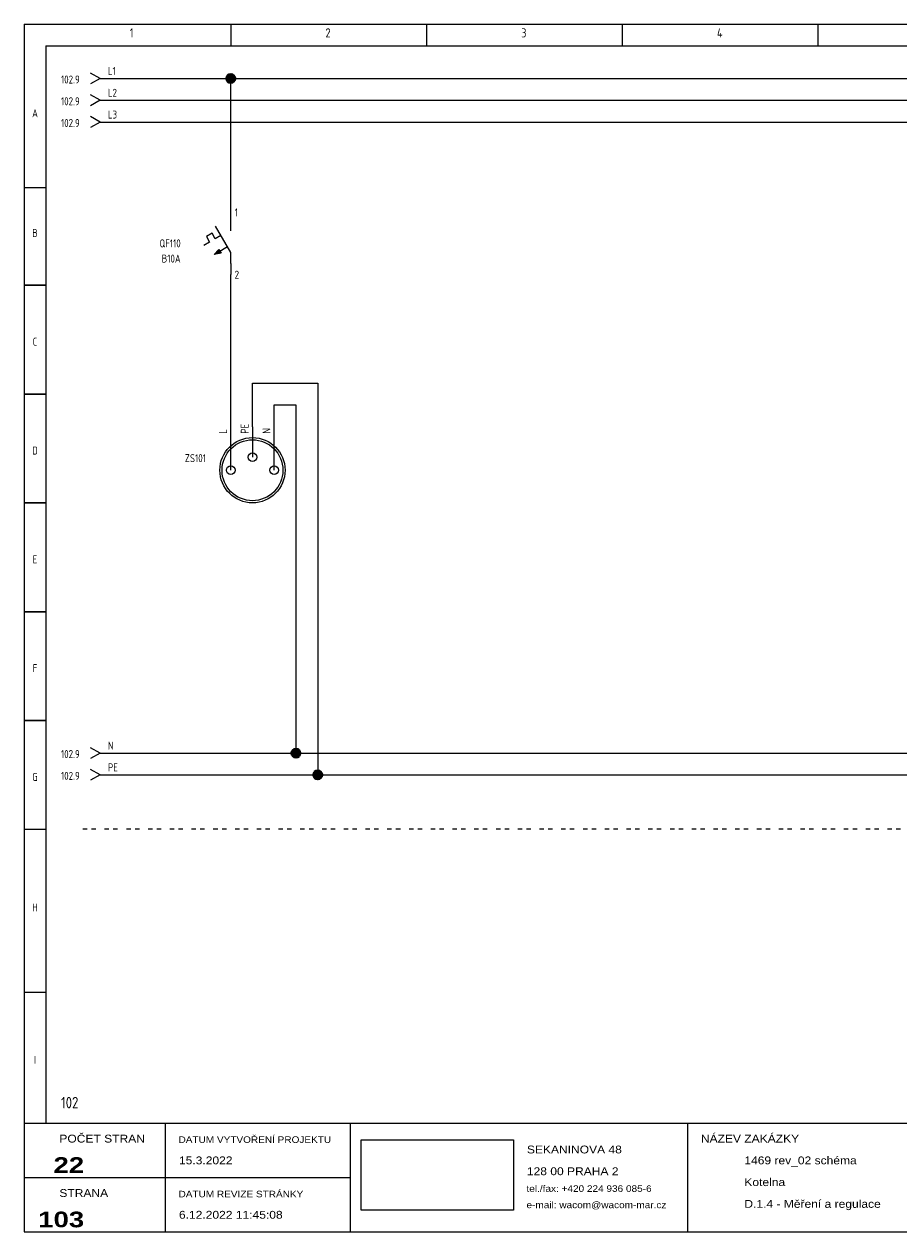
# Model space of a CAD drawing. Header units: millimetres. Extents: x 8 to 412, y 5 to 282.
# Tile 1 of 2: x 8 to 209, y 5 to 282. Entities that reach past the tile are written whole.
import ezdxf
from ezdxf.enums import TextEntityAlignment as Align

# ---------------------------------------------------------------- set-up
doc = ezdxf.new("R2010")
doc.units = ezdxf.units.MM
doc.linetypes.add('Caddy_Solid', pattern=[0])
doc.layers.add('Caddy_1', color=7, linetype='Caddy_Solid', lineweight=25)
doc.styles.add('Caddy_Arial', font='arial.ttf', dxfattribs={"width": 1.1})
doc.styles.add('Caddy_Arial Black', font='ariblk.ttf', dxfattribs={"width": 1.1})
doc.styles.add('Caddy_Vectorfont1p', font='isocp___.ttf', dxfattribs={"width": 0.9})
picture_1 = doc.add_image_def('image1.jpg', size_in_pixel=(1084, 500))
pattern_1 = [(28.64789, (0, 0), (-0.047942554, 0.087758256), []), (118.64789, (0, 0), (-0.087758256, -0.047942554), [])]

# ---------------------------------------------------------------- blocks, each defined once
blk = doc.blocks.new('2C4F8FBD9680')
at = {"layer": 'Caddy_1', "color": 7, "linetype": 'Caddy_Solid', "lineweight": 25}
for p, q in [((7.5, 282.5), (7.5, 5)), ((7.5, 282.5), (412.5, 282.5)), ((55, 282.5), (55, 277.5)), ((100, 282.5), (100, 277.5)), ((145, 282.5), (145, 277.5)), ((190, 282.5), (190, 277.5)), ((12.5, 277.5), (407.5, 277.5)), ((12.5, 277.5), (12.5, 30)), ((7.5, 245), (12.5, 245)), ((7.5, 222.5), (12.5, 222.5)), ((12.5, 222.5), (7.5, 222.5)), ((11.5, 222.5), (10.5, 222.5)), ((12.5, 197.5), (7.5, 197.5)), ((7.5, 197.5), (12.5, 197.5)), ((12.5, 172.5), (7.5, 172.5)), ((7.5, 172.5), (12.5, 172.5)), ((12.5, 147.5), (7.5, 147.5)), ((7.5, 147.5), (12.5, 147.5)), ((12.5, 122.5), (7.5, 122.5)), ((7.5, 122.5), (12.5, 122.5)), ((7.5, 97.5), (12.5, 97.5)), ((12.5, 60), (7.5, 60)), ((7.5, 30), (412.5, 30)), ((40, 5), (40, 30)), ((82.5, 30), (82.5, 5)), ((160, 30), (160, 5)), ((7.5, 17.5), (82.5, 17.5)), ((7.5, 5), (412.5, 5))]:
    blk.add_line(p, q, dxfattribs=at)
at = {"layer": 'Caddy_1', "color": 7, "lineweight": 25}
for s, height, style, width, p in [('1', 2.1, 'Caddy_Vectorfont1p', 0.9, (31.8, 279.45)), ('2', 2.1, 'Caddy_Vectorfont1p', 0.9, (76.8, 279.45)), ('3', 2.1, 'Caddy_Vectorfont1p', 0.9, (121.8, 279.45)), ('4', 2.1, 'Caddy_Vectorfont1p', 0.9, (166.8, 279.45)), ('NÁZEV ZAKÁZKY', 1.8, 'Caddy_Arial', 1.1, (163.1, 25.52)), ('POČET STRAN', 1.8, 'Caddy_Arial', 1.1, (15.6, 25.52)), ('DATUM VYTVOŘENÍ PROJEKTU', 1.5, 'Caddy_Arial', 1.1, (43, 25.44)), ('15.3.2022', 1.8, 'Caddy_Arial', 1.1, (43.1, 20.52)), ('SEKANINOVA 48', 1.8, 'Caddy_Arial', 1.1, (123.1, 23.02)), ('1469 rev_02 schéma', 1.8, 'Caddy_Arial', 1.1, (173.1, 20.52)), ('128 00 PRAHA 2', 1.8, 'Caddy_Arial', 1.1, (123.1, 18.02)), ('Kotelna', 1.8, 'Caddy_Arial', 1.1, (173.1, 15.52)), ('STRANA', 1.8, 'Caddy_Arial', 1.1, (15.6, 13.02)), ('DATUM REVIZE STRÁNKY', 1.5, 'Caddy_Arial', 1.1, (43, 12.94)), ('tel./fax: +420 224 936 085-6', 1.5, 'Caddy_Arial', 1.1, (123, 14.19)), ('e-mail: wacom@wacom-mar.cz', 1.5, 'Caddy_Arial', 1.1, (123, 10.44)), ('D.1.4 - Měření a regulace', 1.8, 'Caddy_Arial', 1.1, (173.1, 10.52)), ('6.12.2022 11:45:08', 1.8, 'Caddy_Arial', 1.1, (43.1, 8.02))]:
    blk.add_text(s, height=height, dxfattribs=dict(at, style=style, width=width)).set_placement(p)
at = {"layer": 'Caddy_1', "color": 7, "lineweight": 25, "style": 'Caddy_Vectorfont1p', "width": 0.9}
for s, p in [('A', (10, 261.11)), ('B', (10, 233.61)), ('C', (10, 208.61)), ('D', (10, 183.61)), ('E', (10, 158.61)), ('F', (10, 133.61)), ('G', (10, 108.61)), ('H', (10, 78.61)), ('I', (10, 43.61))]:
    blk.add_text(s, height=1.84, dxfattribs=at).set_placement(p, align=Align.CENTER)
at = {"layer": 'Caddy_1', "color": 1, "lineweight": 25, "true_color": 0xff0000, "style": 'Caddy_Vectorfont1p', "width": 0.9}
blk.add_text('102', height=2.625, dxfattribs=at).set_placement((16, 33.38))
at = {"layer": 'Caddy_1', "color": 7, "lineweight": 25, "style": 'Caddy_Arial Black', "width": 1.1}
for s, p in [('22', (21.3, 18.55)), ('103', (21.3, 6.05))]:
    blk.add_text(s, height=3.6, dxfattribs=at).set_placement(p, align=Align.RIGHT)
at = {"color": 18, "true_color": 0x000000}
image = blk.add_image(picture_1, insert=(85, 10), size_in_units=(35, 16.14), dxfattribs=at)
blk = doc.blocks.new('29F48154CFE5')
at = {"layer": 'Caddy_1', "color": 7, "linetype": 'Caddy_Solid', "lineweight": 25}
for q in [(22.75, 271.25), (22.75, 268.75)]:
    blk.add_line((25, 270), q, dxfattribs=at)
at = {"layer": 'Caddy_1', "color": 7, "lineweight": 25, "style": 'Caddy_Vectorfont1p', "width": 0.9}
blk.add_text('102.9', height=1.838, dxfattribs=at).set_placement((20.28, 268.86), align=Align.RIGHT)
blk.add_attdef('$TAG160010', (26.76, 270.81), '', height=1.84, dxfattribs=at)
blk = doc.blocks.new('8BD25E77ED6B')
at = {"layer": 'Caddy_1', "color": 7, "linetype": 'Caddy_Solid', "lineweight": 25}
for q in [(22.75, 266.25), (22.75, 263.75)]:
    blk.add_line((25, 265), q, dxfattribs=at)
at = {"layer": 'Caddy_1', "color": 7, "lineweight": 25, "style": 'Caddy_Vectorfont1p', "width": 0.9}
blk.add_text('102.9', height=1.838, dxfattribs=at).set_placement((20.28, 263.86), align=Align.RIGHT)
blk.add_attdef('$TAG160010', (26.76, 265.81), '', height=1.84, dxfattribs=at)
blk = doc.blocks.new('49FF74288835')
at = {"layer": 'Caddy_1', "color": 7, "linetype": 'Caddy_Solid', "lineweight": 25}
for q in [(22.75, 261.25), (22.75, 258.75)]:
    blk.add_line((25, 260), q, dxfattribs=at)
at = {"layer": 'Caddy_1', "color": 7, "lineweight": 25, "style": 'Caddy_Vectorfont1p', "width": 0.9}
blk.add_text('102.9', height=1.838, dxfattribs=at).set_placement((20.28, 258.86), align=Align.RIGHT)
blk.add_attdef('$TAG160010', (26.76, 260.81), '', height=1.84, dxfattribs=at)
blk = doc.blocks.new('CB908A726F46')
at = {"layer": 'Caddy_1', "color": 3, "linetype": 'Caddy_Solid', "lineweight": 25, "true_color": 0x00ff00}
for q in [(22.75, 111.25), (22.75, 108.75)]:
    blk.add_line((25, 110), q, dxfattribs=at)
at = {"layer": 'Caddy_1', "color": 3, "lineweight": 25, "true_color": 0x00ff00, "style": 'Caddy_Vectorfont1p', "width": 0.9}
blk.add_text('102.9', height=1.838, dxfattribs=at).set_placement((20.28, 108.86), align=Align.RIGHT)
blk.add_attdef('$TAG160010', (26.76, 110.81), '', height=1.84, dxfattribs=at)
blk = doc.blocks.new('36147D28D69C')
at = {"layer": 'Caddy_1', "color": 140, "linetype": 'Caddy_Solid', "lineweight": 25, "true_color": 0x00aeee}
for q in [(22.75, 116.25), (22.75, 113.75)]:
    blk.add_line((25, 115), q, dxfattribs=at)
at = {"layer": 'Caddy_1', "color": 140, "lineweight": 25, "true_color": 0x00aeee, "style": 'Caddy_Vectorfont1p', "width": 0.9}
blk.add_text('102.9', height=1.838, dxfattribs=at).set_placement((20.28, 113.86), align=Align.RIGHT)
blk.add_attdef('$TAG160010', (26.76, 115.81), '', height=1.84, dxfattribs=at)
blk = doc.blocks.new('77B67A1ED04A')
at = {"layer": 'Caddy_1', "color": 7, "linetype": 'Caddy_Solid', "lineweight": 25}
for p, q in [((22, 97.5), (21, 97.5)), ((24, 97.5), (23, 97.5)), ((27, 97.5), (26, 97.5)), ((29, 97.5), (28, 97.5)), ((32, 97.5), (31, 97.5)), ((34, 97.5), (33, 97.5)), ((37, 97.5), (36, 97.5)), ((39, 97.5), (38, 97.5)), ((42, 97.5), (41, 97.5)), ((44, 97.5), (43, 97.5)), ((47, 97.5), (46, 97.5)), ((49, 97.5), (48, 97.5)), ((52, 97.5), (51, 97.5)), ((54, 97.5), (53, 97.5)), ((57, 97.5), (56, 97.5)), ((59, 97.5), (58, 97.5)), ((62, 97.5), (61, 97.5)), ((64, 97.5), (63, 97.5)), ((67, 97.5), (66, 97.5)), ((69, 97.5), (68, 97.5)), ((72, 97.5), (71, 97.5)), ((74, 97.5), (73, 97.5)), ((77, 97.5), (76, 97.5)), ((79, 97.5), (78, 97.5)), ((82, 97.5), (81, 97.5)), ((84, 97.5), (83, 97.5)), ((87, 97.5), (86, 97.5)), ((89, 97.5), (88, 97.5)), ((92, 97.5), (91, 97.5)), ((94, 97.5), (93, 97.5)), ((97, 97.5), (96, 97.5)), ((99, 97.5), (98, 97.5)), ((102, 97.5), (101, 97.5)), ((104, 97.5), (103, 97.5)), ((107, 97.5), (106, 97.5)), ((109, 97.5), (108, 97.5)), ((112, 97.5), (111, 97.5)), ((114, 97.5), (113, 97.5)), ((117, 97.5), (116, 97.5)), ((119, 97.5), (118, 97.5)), ((122, 97.5), (121, 97.5)), ((124, 97.5), (123, 97.5)), ((127, 97.5), (126, 97.5)), ((129, 97.5), (128, 97.5)), ((132, 97.5), (131, 97.5)), ((134, 97.5), (133, 97.5)), ((137, 97.5), (136, 97.5)), ((139, 97.5), (138, 97.5)), ((142, 97.5), (141, 97.5)), ((144, 97.5), (143, 97.5)), ((147, 97.5), (146, 97.5)), ((149, 97.5), (148, 97.5)), ((152, 97.5), (151, 97.5)), ((154, 97.5), (153, 97.5)), ((157, 97.5), (156, 97.5)), ((159, 97.5), (158, 97.5)), ((162, 97.5), (161, 97.5)), ((164, 97.5), (163, 97.5)), ((167, 97.5), (166, 97.5)), ((169, 97.5), (168, 97.5)), ((172, 97.5), (171, 97.5)), ((174, 97.5), (173, 97.5)), ((177, 97.5), (176, 97.5)), ((179, 97.5), (178, 97.5)), ((182, 97.5), (181, 97.5)), ((184, 97.5), (183, 97.5)), ((187, 97.5), (186, 97.5)), ((189, 97.5), (188, 97.5)), ((192, 97.5), (191, 97.5)), ((194, 97.5), (193, 97.5)), ((197, 97.5), (196, 97.5)), ((199, 97.5), (198, 97.5)), ((202, 97.5), (201, 97.5)), ((204, 97.5), (203, 97.5)), ((207, 97.5), (206, 97.5)), ((209, 97.5), (208, 97.5)), ((212, 97.5), (211, 97.5)), ((214, 97.5), (213, 97.5)), ((217, 97.5), (216, 97.5)), ((219, 97.5), (218, 97.5)), ((222, 97.5), (221, 97.5)), ((224, 97.5), (223, 97.5)), ((227, 97.5), (226, 97.5)), ((229, 97.5), (228, 97.5)), ((232, 97.5), (231, 97.5)), ((234, 97.5), (233, 97.5)), ((237, 97.5), (236, 97.5)), ((239, 97.5), (238, 97.5)), ((242, 97.5), (241, 97.5)), ((244, 97.5), (243, 97.5)), ((247, 97.5), (246, 97.5)), ((249, 97.5), (248, 97.5)), ((252, 97.5), (251, 97.5)), ((254, 97.5), (253, 97.5)), ((257, 97.5), (256, 97.5)), ((259, 97.5), (258, 97.5)), ((262, 97.5), (261, 97.5)), ((264, 97.5), (263, 97.5)), ((267, 97.5), (266, 97.5)), ((269, 97.5), (268, 97.5)), ((272, 97.5), (271, 97.5)), ((274, 97.5), (273, 97.5)), ((277, 97.5), (276, 97.5)), ((279, 97.5), (278, 97.5)), ((282, 97.5), (281, 97.5)), ((284, 97.5), (283, 97.5)), ((287, 97.5), (286, 97.5)), ((289, 97.5), (288, 97.5)), ((292, 97.5), (291, 97.5)), ((294, 97.5), (293, 97.5)), ((297, 97.5), (296, 97.5)), ((299, 97.5), (298, 97.5)), ((302, 97.5), (301, 97.5)), ((304, 97.5), (303, 97.5)), ((307, 97.5), (306, 97.5)), ((309, 97.5), (308, 97.5)), ((312, 97.5), (311, 97.5)), ((314, 97.5), (313, 97.5)), ((317, 97.5), (316, 97.5)), ((319, 97.5), (318, 97.5)), ((322, 97.5), (321, 97.5)), ((324, 97.5), (323, 97.5)), ((327, 97.5), (326, 97.5)), ((329, 97.5), (328, 97.5)), ((332, 97.5), (331, 97.5)), ((334, 97.5), (333, 97.5)), ((337, 97.5), (336, 97.5)), ((339, 97.5), (338, 97.5)), ((342, 97.5), (341, 97.5)), ((344, 97.5), (343, 97.5)), ((347, 97.5), (346, 97.5)), ((349, 97.5), (348, 97.5)), ((352, 97.5), (351, 97.5)), ((354, 97.5), (353, 97.5)), ((357, 97.5), (356, 97.5)), ((359, 97.5), (358, 97.5)), ((362, 97.5), (361, 97.5)), ((364, 97.5), (363, 97.5)), ((367, 97.5), (366, 97.5)), ((369, 97.5), (368, 97.5)), ((372, 97.5), (371, 97.5)), ((374, 97.5), (373, 97.5)), ((377, 97.5), (376, 97.5)), ((379, 97.5), (378, 97.5)), ((382, 97.5), (381, 97.5)), ((384, 97.5), (383, 97.5)), ((387, 97.5), (386, 97.5)), ((389, 97.5), (388, 97.5)), ((392, 97.5), (391, 97.5)), ((394, 97.5), (393, 97.5)), ((397, 97.5), (396, 97.5)), ((399, 97.5), (398, 97.5))]:
    blk.add_line(p, q, dxfattribs=at)
blk = doc.blocks.new('DDE96818277D')
at = {"layer": 'Caddy_1'}
blk.add_hatch(color=7, dxfattribs=at).paths.add_polyline_path([(51.22, 229.55), (52.77, 229.87), (52.27, 230.73)])
at = {"layer": 'Caddy_1', "color": 7, "linetype": 'Caddy_Solid', "lineweight": 25}
for p, q in [((55, 237.5), (55, 240)), ((55, 230), (51.5, 236.06)), ((55, 235), (55, 237.5)), ((50.7, 234.45), (49.4, 233.7)), ((49.4, 233.7), (50.15, 232.4)), ((51.45, 233.15), (50.7, 234.45)), ((52.75, 233.9), (51.45, 233.15)), ((50.15, 232.4), (48.85, 231.65)), ((51.22, 229.55), (52.27, 230.73)), ((54.25, 231.3), (52.08, 230.05)), ((52.27, 230.73), (52.77, 229.87)), ((52.77, 229.87), (51.22, 229.55)), ((52.08, 230.05), (51.65, 229.8)), ((55, 227.5), (55, 230)), ((55, 227.5), (55, 225))]:
    blk.add_line(p, q, dxfattribs=at)
blk.add_lwpolyline([(52.27, 230.73), (52.77, 229.87), (51.22, 229.55)], close=True, dxfattribs=at)
at = {"layer": 'Caddy_1', "color": 7, "lineweight": 25, "style": 'Caddy_Vectorfont1p', "width": 0.9}
for tag, p in [('$TAG175000_00', (55.9, 238.31)), ('$TAG175000_01', (55.9, 224.01))]:
    blk.add_attdef(tag, p, '', height=1.84, dxfattribs=at)
for tag, p in [('$TAG160010', (43.5, 231.21)), ('$TAG160030', (43.5, 227.71))]:
    blk.add_attdef(tag, text='', height=1.84, dxfattribs=at).set_placement(p, align=Align.RIGHT)
blk = doc.blocks.new('D1168EBE4EA0')
at = {"layer": 'Caddy_1', "color": 7, "linetype": 'Caddy_Solid', "lineweight": 25}
for p, q in [((55, 180), (55, 190)), ((60, 190), (60, 183)), ((65, 180), (65, 190))]:
    blk.add_line(p, q, dxfattribs=at)
for centre, radius in [((60, 180), 7.5), ((60, 180), 7), ((60, 183), 1), ((55, 180), 1), ((65, 180), 1)]:
    blk.add_circle(centre, radius, dxfattribs=at)
at = {"layer": 'Caddy_1', "color": 7, "lineweight": 25, "style": 'Caddy_Vectorfont1p', "width": 0.9}
for tag, p in [('$TAG175000_00', (54.14, 188.4)), ('$TAG175000_01', (59.14, 188.4)), ('$TAG175000_02', (64.14, 188.4))]:
    blk.add_attdef(tag, p, '', height=1.84, rotation=90, dxfattribs=at)
blk.add_attdef('$TAG160010', text='', height=1.84, dxfattribs=at).set_placement((49.3, 181.86), align=Align.RIGHT)

msp = doc.modelspace()

# ---------------------------------------------------------------- hatches: boundary and pattern name
at = {"layer": 'Caddy_1'}
h = msp.add_hatch(dxfattribs=at)
h.set_pattern_fill('_USER', scale=0.1, angle=28.6479, style=0, double=1, pattern_type=0)
h.set_pattern_definition(pattern_1)
edge = h.paths.add_edge_path(flags=0)
edge.add_arc((55, 270), 1, 0, 360)
h = msp.add_hatch(dxfattribs=at)
h.set_pattern_fill('_USER', scale=0.1, angle=28.6479, style=0, double=1, pattern_type=0)
h.set_pattern_definition(pattern_1)
edge = h.paths.add_edge_path(flags=0)
edge.add_arc((70, 115), 1, 0, 360)
h = msp.add_hatch(dxfattribs=at)
h.set_pattern_fill('_USER', scale=0.1, angle=28.6479, style=0, double=1, pattern_type=0)
h.set_pattern_definition(pattern_1)
edge = h.paths.add_edge_path(flags=0)
edge.add_arc((75, 110), 1, 0, 360)

# ---------------------------------------------------------------- linework, layer by layer
at = {"layer": 'Caddy_1', "color": 7, "linetype": 'Caddy_Solid', "lineweight": 25}
for p, q in [((25, 270), (55, 270)), ((55, 270), (355, 270)), ((55, 240), (55, 270)), ((25, 265), (395, 265)), ((25, 260), (395, 260)), ((55, 190), (55, 225)), ((60, 190), (60, 200)), ((60, 200), (75, 200)), ((75, 200), (75, 110)), ((65, 190), (65, 195)), ((65, 195), (70, 195)), ((70, 195), (70, 115))]:
    msp.add_line(p, q, dxfattribs=at)
at = {"layer": 'Caddy_1', "color": 140, "linetype": 'Caddy_Solid', "lineweight": 25, "true_color": 0x00aeee}
for p, q in [((25, 115), (70, 115)), ((70, 115), (395, 115))]:
    msp.add_line(p, q, dxfattribs=at)
at = {"layer": 'Caddy_1', "color": 3, "linetype": 'Caddy_Solid', "lineweight": 25, "true_color": 0x00ff00}
for p, q in [((25, 110), (75, 110)), ((75, 110), (395, 110))]:
    msp.add_line(p, q, dxfattribs=at)
at = {"layer": 'Caddy_1', "color": 7, "lineweight": 40}
for centre in [(55, 270), (70, 115), (75, 110)]:
    msp.add_circle(centre, 1, dxfattribs=at)

# ---------------------------------------------------------------- block references
at = {"layer": 'Caddy_1'}
for name in ['2C4F8FBD9680', '77B67A1ED04A']:
    msp.add_blockref(name, (0, 0, 1), dxfattribs=at)
ref = msp.add_blockref('29F48154CFE5', (0, 0, 1), dxfattribs=at)
ref.add_attrib('$TAG160010', 'L1', (26.76, 270.81), dxfattribs={"color": 7, "lineweight": 25, "height": 1.838, "style": 'Caddy_Vectorfont1p', "width": 0.9})
ref = msp.add_blockref('8BD25E77ED6B', (0, 0, 1), dxfattribs=at)
ref.add_attrib('$TAG160010', 'L2', (26.76, 265.81), dxfattribs={"color": 7, "lineweight": 25, "height": 1.838, "style": 'Caddy_Vectorfont1p', "width": 0.9})
ref = msp.add_blockref('49FF74288835', (0, 0, 1), dxfattribs=at)
ref.add_attrib('$TAG160010', 'L3', (26.76, 260.81), dxfattribs={"color": 7, "lineweight": 25, "height": 1.838, "style": 'Caddy_Vectorfont1p', "width": 0.9})
ref = msp.add_blockref('DDE96818277D', (0, 0, 1), dxfattribs=at)
ref.add_attrib('$TAG175000_00', '1', (55.9, 238.31), dxfattribs={"color": 7, "lineweight": 25, "height": 1.84, "style": 'Caddy_Vectorfont1p', "width": 0.9})
ref.add_attrib('$TAG175000_01', '2', (55.9, 224.01), dxfattribs={"color": 7, "lineweight": 25, "height": 1.84, "style": 'Caddy_Vectorfont1p', "width": 0.9})
ref.add_attrib('$TAG160010', 'QF110', dxfattribs={"color": 7, "lineweight": 25, "height": 1.838, "style": 'Caddy_Vectorfont1p', "width": 0.9}).set_placement((43.5, 231.21), align=Align.RIGHT)
ref.add_attrib('$TAG160030', 'B10A', dxfattribs={"color": 7, "lineweight": 25, "height": 1.838, "style": 'Caddy_Vectorfont1p', "width": 0.9}).set_placement((43.5, 227.71), align=Align.RIGHT)
ref = msp.add_blockref('D1168EBE4EA0', (0, 0, 1), dxfattribs=at)
ref.add_attrib('$TAG175000_00', 'L', (54.14, 188.4), dxfattribs={"color": 7, "lineweight": 25, "height": 1.84, "rotation": 90, "style": 'Caddy_Vectorfont1p', "width": 0.9})
ref.add_attrib('$TAG175000_01', 'PE', (59.14, 188.4), dxfattribs={"color": 7, "lineweight": 25, "height": 1.838, "rotation": 90, "style": 'Caddy_Vectorfont1p', "width": 0.9})
ref.add_attrib('$TAG175000_02', 'N', (64.14, 188.4), dxfattribs={"color": 7, "lineweight": 25, "height": 1.84, "rotation": 90, "style": 'Caddy_Vectorfont1p', "width": 0.9})
ref.add_attrib('$TAG160010', 'ZS101', dxfattribs={"color": 7, "lineweight": 25, "height": 1.838, "style": 'Caddy_Vectorfont1p', "width": 0.9}).set_placement((49.3, 181.86), align=Align.RIGHT)
ref = msp.add_blockref('36147D28D69C', (0, 0, 1), dxfattribs=at)
ref.add_attrib('$TAG160010', 'N', (26.76, 115.81), dxfattribs={"color": 140, "lineweight": 25, "true_color": 0x00aeee, "height": 1.84, "style": 'Caddy_Vectorfont1p', "width": 0.9})
ref = msp.add_blockref('CB908A726F46', (0, 0, 1), dxfattribs=at)
ref.add_attrib('$TAG160010', 'PE', (26.76, 110.81), dxfattribs={"color": 3, "lineweight": 25, "true_color": 0x00ff00, "height": 1.838, "style": 'Caddy_Vectorfont1p', "width": 0.9})

doc.saveas('drawing.dxf')
